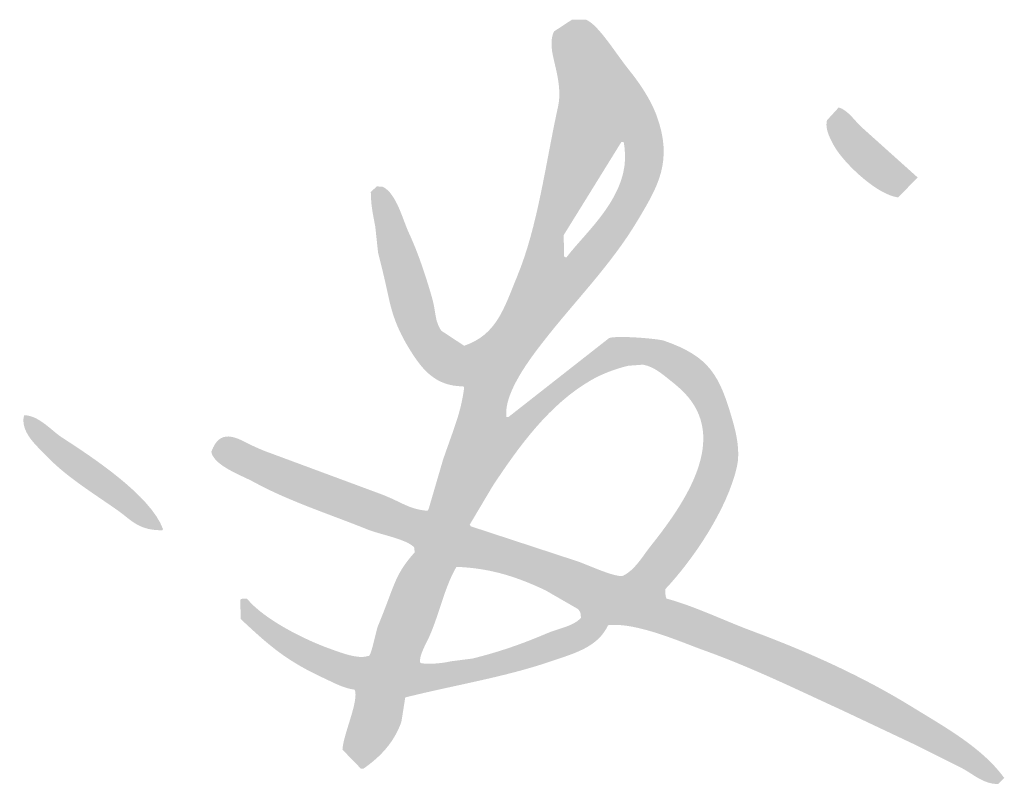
# Model space of a CAD drawing. Header units: millimetres. Extents: x 38389465 to 38395088, y 2473666 to 2480744.
# Tile 226 of 256: x 38391214.55 to 38391226, y 2479613.66 to 2479622.55. Entities that reach past the tile are written whole.
import ezdxf

# ---------------------------------------------------------------- set-up
doc = ezdxf.new("R2010")
doc.units = ezdxf.units.MM
doc.header["$LTSCALE"] = 2
doc.layers.get('0').update_dxf_attribs({"linetype": 'CONTINUOUS', "lineweight": 9})

# ---------------------------------------------------------------- blocks, each defined once
blk = doc.blocks.new('fgh34524')
h = blk.add_hatch(color=256)
h.dxf.hatch_style = 1
edge = h.paths.add_edge_path()
edge.add_spline(control_points=[(-649.57, -2222.31), (-649.57, -2222.31), (-649.57, -2222.31), (-649.57, -2222.31), (-652, -2203.69), (-629.93, -2175.51), (-621.16, -2164.19)], knot_values=[0.078125, 0.078125, 0.078125, 0.078125, 0.085938, 0.085938, 0.085938, 0.09375, 0.09375, 0.09375, 0.09375], degree=3, periodic=0)
edge.add_spline(control_points=[(-621.16, -2164.19), (-621.16, -2164.19), (-621.16, -2164.19), (-621.16, -2164.19), (-596.71, -2132.63), (-568.58, -2104.87), (-547.53, -2069.47)], knot_values=[0.0625, 0.0625, 0.0625, 0.0625, 0.070313, 0.070313, 0.070313, 0.078125, 0.078125, 0.078125, 0.078125], degree=3, periodic=0)
edge.add_spline(control_points=[(-547.53, -2069.47), (-547.53, -2069.47), (-547.53, -2069.47), (-547.53, -2069.47), (-532.57, -2044.29), (-520.02, -2024.12), (-533.32, -1988.52)], knot_values=[0.046875, 0.046875, 0.046875, 0.046875, 0.054688, 0.054688, 0.054688, 0.0625, 0.0625, 0.0625, 0.0625], degree=3, periodic=0)
edge.add_spline(control_points=[(-533.32, -1988.52), (-533.32, -1988.52), (-533.32, -1988.52), (-533.32, -1988.52), (-538.06, -1975.86), (-546.48, -1963.5), (-554.42, -1953.65)], knot_values=[0.03125, 0.03125, 0.03125, 0.03125, 0.039063, 0.039063, 0.039063, 0.046875, 0.046875, 0.046875, 0.046875], degree=3, periodic=0)
edge.add_spline(control_points=[(-554.42, -1953.65), (-554.42, -1953.65), (-554.42, -1953.65), (-554.42, -1953.65), (-554.42, -1953.65), (-560.36, -1946.28), (-580.84, -1917.09), (-588.01, -1914.47)], knot_values=[0.015625, 0.015625, 0.015625, 0.015625, 0.023438, 0.023438, 0.023438, 0.027344, 0.03125, 0.03125, 0.03125, 0.03125], degree=3, periodic=0)
edge.add_spline(control_points=[(-588.01, -1914.47), (-588.01, -1914.47), (-588.01, -1914.47), (-588.01, -1914.47), (-588.01, -1914.47), (-591.59, -1914.47), (-595.18, -1914.47), (-598.77, -1914.47)], knot_values=[0, 0, 0, 0, 0.007813, 0.007813, 0.007813, 0.011719, 0.015625, 0.015625, 0.015625, 0.015625], degree=3, periodic=0)
edge.add_spline(control_points=[(-598.77, -1914.47), (-603.36, -1917.48), (-607.96, -1920.5), (-612.55, -1923.51), (-612.55, -1923.51), (-619, -1932.8), (-606.15, -1966.18), (-609.53, -1981.63)], knot_values=[0.953125, 0.953125, 0.953125, 0.953125, 0.984375, 0.984375, 0.984375, 0.992188, 1, 1, 1, 1], degree=3, periodic=0)
edge.add_spline(control_points=[(-609.53, -1981.63), (-609.53, -1981.63), (-609.53, -1981.63), (-609.53, -1981.63), (-619.46, -2027), (-625.2, -2074.8), (-641.39, -2113.81)], knot_values=[0.9375, 0.9375, 0.9375, 0.9375, 0.945313, 0.945313, 0.945313, 0.953125, 0.953125, 0.953125, 0.953125], degree=3, periodic=0)
edge.add_spline(control_points=[(-641.39, -2113.81), (-641.39, -2113.81), (-641.39, -2113.81), (-641.39, -2113.81), (-651.37, -2137.85), (-656.83, -2158.5), (-682.3, -2167.2)], knot_values=[0.921875, 0.921875, 0.921875, 0.921875, 0.929688, 0.929688, 0.929688, 0.9375, 0.9375, 0.9375, 0.9375], degree=3, periodic=0)
edge.add_spline(control_points=[(-682.3, -2167.2), (-682.3, -2167.2), (-682.3, -2167.2), (-682.3, -2167.2), (-685.24, -2165.27), (-688.18, -2163.33), (-691.12, -2161.39)], knot_values=[0.914062, 0.914062, 0.914062, 0.914062, 0.917969, 0.917969, 0.917969, 0.921875, 0.921875, 0.921875, 0.921875], degree=3, periodic=0)
edge.add_spline(control_points=[(-691.12, -2161.39), (-694.07, -2159.45), (-697.01, -2157.52), (-699.95, -2155.58), (-699.95, -2155.58), (-704.53, -2149.57), (-705.05, -2137.48), (-707.27, -2129.75)], knot_values=[0.890625, 0.890625, 0.890625, 0.890625, 0.898437, 0.898438, 0.898438, 0.90625, 0.914062, 0.914062, 0.914062, 0.914062], degree=3, periodic=0)
edge.add_spline(control_points=[(-707.27, -2129.75), (-707.27, -2129.75), (-707.27, -2129.75), (-707.27, -2129.75), (-711.99, -2113.28), (-717.96, -2095.2), (-724.92, -2080.23)], knot_values=[0.875, 0.875, 0.875, 0.875, 0.882813, 0.882813, 0.882813, 0.890625, 0.890625, 0.890625, 0.890625], degree=3, periodic=0)
edge.add_spline(control_points=[(-724.92, -2080.23), (-724.92, -2080.23), (-724.92, -2080.23), (-724.92, -2080.23), (-730.16, -2068.96), (-734.53, -2049.68), (-745.16, -2044.06)], knot_values=[0.859375, 0.859375, 0.859375, 0.859375, 0.867188, 0.867188, 0.867188, 0.875, 0.875, 0.875, 0.875], degree=3, periodic=0)
edge.add_spline(control_points=[(-745.16, -2044.06), (-745.16, -2044.06), (-745.16, -2044.06), (-745.16, -2044.06), (-745.95, -2043.99), (-746.74, -2043.92), (-747.53, -2043.85)], knot_values=[0.851562, 0.851562, 0.851562, 0.851562, 0.855469, 0.855469, 0.855469, 0.859375, 0.859375, 0.859375, 0.859375], degree=3, periodic=0)
edge.add_spline(control_points=[(-747.53, -2043.85), (-748.31, -2043.78), (-749.1, -2043.71), (-749.89, -2043.63), (-749.89, -2043.63), (-750.68, -2044.35), (-751.47, -2045.07), (-752.26, -2045.79)], knot_values=[0.835938, 0.835938, 0.835938, 0.835938, 0.84375, 0.84375, 0.84375, 0.847656, 0.851562, 0.851562, 0.851562, 0.851562], degree=3, periodic=0)
edge.add_spline(control_points=[(-752.26, -2045.79), (-753.05, -2046.5), (-753.84, -2047.22), (-754.63, -2047.94), (-754.63, -2047.94), (-754.59, -2056.91), (-752.74, -2066.87), (-751.19, -2074.63)], knot_values=[0.8125, 0.8125, 0.8125, 0.8125, 0.820312, 0.820313, 0.820313, 0.828125, 0.835937, 0.835937, 0.835937, 0.835937], degree=3, periodic=0)
edge.add_spline(control_points=[(-751.19, -2074.63), (-751.19, -2074.63), (-751.19, -2074.63), (-751.19, -2074.63), (-750.83, -2078.01), (-750.47, -2081.38), (-750.11, -2084.75)], knot_values=[0.804687, 0.804687, 0.804687, 0.804687, 0.808594, 0.808594, 0.808594, 0.8125, 0.8125, 0.8125, 0.8125], degree=3, periodic=0)
edge.add_spline(control_points=[(-750.11, -2084.75), (-749.75, -2088.13), (-749.39, -2091.5), (-749.03, -2094.87), (-749.03, -2094.87), (-741.53, -2123.84), (-736.72, -2151.15), (-722.77, -2172.8)], knot_values=[0.78125, 0.78125, 0.78125, 0.78125, 0.789062, 0.789063, 0.789063, 0.796875, 0.804687, 0.804687, 0.804687, 0.804687], degree=3, periodic=0)
edge.add_spline(control_points=[(-722.77, -2172.8), (-722.77, -2172.8), (-722.77, -2172.8), (-722.77, -2172.8), (-714.44, -2185.72), (-704.15, -2198.64), (-683.16, -2198.63)], knot_values=[0.765625, 0.765625, 0.765625, 0.765625, 0.773438, 0.773438, 0.773438, 0.78125, 0.78125, 0.78125, 0.78125], degree=3, periodic=0)
edge.add_spline(control_points=[(-682.73, -2199.06), (-682.58, -2199.21), (-682.44, -2199.35), (-682.3, -2199.49), (-682.3, -2199.49), (-684.07, -2216.12), (-693.32, -2240), (-698.66, -2255.47)], knot_values=[0.734375, 0.734375, 0.734375, 0.734375, 0.742187, 0.742188, 0.742188, 0.75, 0.757812, 0.757812, 0.757812, 0.757812], degree=3, periodic=0)
edge.add_spline(control_points=[(-698.66, -2255.47), (-698.66, -2255.47), (-698.66, -2255.47), (-698.66, -2255.47), (-700.52, -2261.85), (-702.39, -2268.24), (-704.25, -2274.63)], knot_values=[0.726562, 0.726562, 0.726562, 0.726562, 0.730469, 0.730469, 0.730469, 0.734375, 0.734375, 0.734375, 0.734375], degree=3, periodic=0)
edge.add_spline(control_points=[(-704.25, -2274.63), (-706.12, -2281.01), (-707.99, -2287.4), (-709.85, -2293.79), (-709.85, -2293.79), (-710, -2294), (-710.14, -2294.22), (-710.28, -2294.43)], knot_values=[0.710938, 0.710938, 0.710938, 0.710938, 0.71875, 0.71875, 0.71875, 0.722656, 0.726562, 0.726562, 0.726562, 0.726562], degree=3, periodic=0)
edge.add_spline(control_points=[(-710.28, -2294.43), (-710.43, -2294.65), (-710.57, -2294.86), (-710.71, -2295.08), (-710.71, -2295.08), (-722.71, -2294.38), (-735.33, -2286.65), (-745.59, -2282.59)], knot_values=[0.6875, 0.6875, 0.6875, 0.6875, 0.695312, 0.695313, 0.695313, 0.703125, 0.710937, 0.710937, 0.710937, 0.710937], degree=3, periodic=0)
edge.add_spline(control_points=[(-745.59, -2282.59), (-745.59, -2282.59), (-745.59, -2282.59), (-745.59, -2282.59), (-760.3, -2277.14), (-775.01, -2271.68), (-789.72, -2266.23)], knot_values=[0.679687, 0.679687, 0.679687, 0.679687, 0.683594, 0.683594, 0.683594, 0.6875, 0.6875, 0.6875, 0.6875], degree=3, periodic=0)
edge.add_spline(control_points=[(-789.72, -2266.23), (-804.43, -2260.78), (-819.14, -2255.32), (-833.85, -2249.87), (-833.85, -2249.87), (-846.47, -2245.62), (-871.73, -2230.92), (-878.2, -2249.44)], knot_values=[0.65625, 0.65625, 0.65625, 0.65625, 0.664062, 0.664063, 0.664063, 0.671875, 0.679687, 0.679687, 0.679687, 0.679687], degree=3, periodic=0)
edge.add_spline(control_points=[(-878.2, -2249.44), (-878.2, -2249.44), (-878.2, -2249.44), (-878.2, -2249.44), (-876.27, -2260.17), (-854.57, -2267.69), (-845.48, -2272.69)], knot_values=[0.640625, 0.640625, 0.640625, 0.640625, 0.648438, 0.648438, 0.648438, 0.65625, 0.65625, 0.65625, 0.65625], degree=3, periodic=0)
edge.add_spline(control_points=[(-845.48, -2272.69), (-845.48, -2272.69), (-845.48, -2272.69), (-845.48, -2272.69), (-818.4, -2287.58), (-786.4, -2297.77), (-756.78, -2309.72)], knot_values=[0.625, 0.625, 0.625, 0.625, 0.632813, 0.632813, 0.632813, 0.640625, 0.640625, 0.640625, 0.640625], degree=3, periodic=0)
edge.add_spline(control_points=[(-756.78, -2309.72), (-756.78, -2309.72), (-756.78, -2309.72), (-756.78, -2309.72), (-747.8, -2313.34), (-726.45, -2317.2), (-721.05, -2323.49)], knot_values=[0.609375, 0.609375, 0.609375, 0.609375, 0.617188, 0.617188, 0.617188, 0.625, 0.625, 0.625, 0.625], degree=3, periodic=0)
edge.add_spline(control_points=[(-721.05, -2323.49), (-721.05, -2323.49), (-721.05, -2323.49), (-721.05, -2323.49), (-720.97, -2324.14), (-720.9, -2324.79), (-720.83, -2325.43)], knot_values=[0.601562, 0.601562, 0.601562, 0.601562, 0.605469, 0.605469, 0.605469, 0.609375, 0.609375, 0.609375, 0.609375], degree=3, periodic=0)
edge.add_spline(control_points=[(-720.83, -2325.43), (-720.76, -2326.08), (-720.69, -2326.72), (-720.62, -2327.37), (-720.62, -2327.37), (-734.41, -2341.43), (-740.9, -2364.68), (-749.03, -2384.2)], knot_values=[0.578125, 0.578125, 0.578125, 0.578125, 0.585937, 0.585938, 0.585938, 0.59375, 0.601562, 0.601562, 0.601562, 0.601562], degree=3, periodic=0)
edge.add_spline(control_points=[(-749.03, -2384.2), (-749.03, -2384.2), (-749.03, -2384.2), (-749.03, -2384.2), (-750.65, -2388.08), (-753.81, -2405.5), (-755.92, -2407.45)], knot_values=[0.5625, 0.5625, 0.5625, 0.5625, 0.570313, 0.570313, 0.570313, 0.578125, 0.578125, 0.578125, 0.578125], degree=3, periodic=0)
edge.add_spline(control_points=[(-755.92, -2407.45), (-755.92, -2407.45), (-755.92, -2407.45), (-755.92, -2407.45), (-764.11, -2410.65), (-778.4, -2404.78), (-784.34, -2402.72)], knot_values=[0.546875, 0.546875, 0.546875, 0.546875, 0.554688, 0.554688, 0.554688, 0.5625, 0.5625, 0.5625, 0.5625], degree=3, periodic=0)
edge.add_spline(control_points=[(-784.34, -2402.72), (-784.34, -2402.72), (-784.34, -2402.72), (-784.34, -2402.72), (-806.29, -2395.07), (-837.7, -2379.03), (-850.64, -2363.1)], knot_values=[0.53125, 0.53125, 0.53125, 0.53125, 0.539063, 0.539063, 0.539063, 0.546875, 0.546875, 0.546875, 0.546875], degree=3, periodic=0)
edge.add_spline(control_points=[(-850.64, -2363.1), (-850.64, -2363.1), (-850.64, -2363.1), (-850.64, -2363.1), (-850.71, -2363.1), (-850.79, -2363.1), (-850.86, -2363.1)], knot_values=[0.523437, 0.523437, 0.523437, 0.523437, 0.527344, 0.527344, 0.527344, 0.53125, 0.53125, 0.53125, 0.53125], degree=3, periodic=0)
edge.add_spline(control_points=[(-850.86, -2363.1), (-850.93, -2363.1), (-851, -2363.1), (-851.07, -2363.1), (-851.07, -2363.1), (-853.35, -2363.07), (-854.6, -2363.24), (-855.81, -2363.97)], knot_values=[0.5, 0.5, 0.5, 0.5, 0.507813, 0.507813, 0.507813, 0.515625, 0.523438, 0.523438, 0.523438, 0.523438], degree=3, periodic=0)
edge.add_spline(control_points=[(-855.81, -2363.97), (-855.81, -2363.97), (-855.81, -2363.97), (-855.81, -2363.97), (-855.81, -2363.97), (-855.67, -2368.99), (-855.52, -2374.01), (-855.38, -2379.04)], knot_values=[0.484375, 0.484375, 0.484375, 0.484375, 0.492188, 0.492188, 0.492188, 0.496094, 0.5, 0.5, 0.5, 0.5], degree=3, periodic=0)
edge.add_spline(control_points=[(-855.38, -2379.04), (-855.38, -2379.04), (-855.38, -2379.04), (-855.38, -2379.04), (-833.19, -2399.69), (-820.43, -2411.25), (-790.37, -2425.1)], knot_values=[0.46875, 0.46875, 0.46875, 0.46875, 0.476563, 0.476563, 0.476563, 0.484375, 0.484375, 0.484375, 0.484375], degree=3, periodic=0)
edge.add_spline(control_points=[(-790.37, -2425.1), (-790.37, -2425.1), (-790.37, -2425.1), (-790.37, -2425.1), (-783.75, -2428.16), (-775.35, -2432.82), (-767.12, -2433.72)], knot_values=[0.453125, 0.453125, 0.453125, 0.453125, 0.460938, 0.460938, 0.460938, 0.46875, 0.46875, 0.46875, 0.46875], degree=3, periodic=0)
edge.add_spline(control_points=[(-767.12, -2433.72), (-767.12, -2433.72), (-767.12, -2433.72), (-767.12, -2433.72), (-763.53, -2442.15), (-776.1, -2468.46), (-776.59, -2480.22)], knot_values=[0.4375, 0.4375, 0.4375, 0.4375, 0.445313, 0.445313, 0.445313, 0.453125, 0.453125, 0.453125, 0.453125], degree=3, periodic=0)
edge.add_spline(control_points=[(-776.59, -2480.22), (-776.59, -2480.22), (-776.59, -2480.22), (-776.59, -2480.22), (-771.85, -2485.09), (-767.12, -2489.98), (-762.38, -2494.85)], knot_values=[0.421875, 0.421875, 0.421875, 0.421875, 0.429688, 0.429688, 0.429688, 0.4375, 0.4375, 0.4375, 0.4375], degree=3, periodic=0)
edge.add_spline(control_points=[(-762.38, -2494.85), (-762.38, -2494.85), (-762.38, -2494.85), (-762.38, -2494.85), (-761.66, -2494.85), (-760.94, -2494.85), (-760.23, -2494.85)], knot_values=[0.40625, 0.40625, 0.40625, 0.40625, 0.414063, 0.414063, 0.414063, 0.421875, 0.421875, 0.421875, 0.421875], degree=3, periodic=0)
edge.add_spline(control_points=[(-760.23, -2494.85), (-760.23, -2494.85), (-760.23, -2494.85), (-760.23, -2494.85), (-747.42, -2485.93), (-736.6, -2474.74), (-730.95, -2458.69)], knot_values=[0.390625, 0.390625, 0.390625, 0.390625, 0.398438, 0.398438, 0.398438, 0.40625, 0.40625, 0.40625, 0.40625], degree=3, periodic=0)
edge.add_spline(control_points=[(-730.95, -2458.69), (-730.95, -2458.69), (-730.95, -2458.69), (-730.95, -2458.69), (-729.94, -2452.37), (-728.94, -2446.06), (-727.94, -2439.74)], knot_values=[0.375, 0.375, 0.375, 0.375, 0.382813, 0.382813, 0.382813, 0.390625, 0.390625, 0.390625, 0.390625], degree=3, periodic=0)
edge.add_spline(control_points=[(-727.94, -2439.74), (-727.94, -2439.74), (-727.94, -2439.74), (-727.94, -2439.74), (-689.67, -2430.19), (-650.99, -2423.98), (-616.42, -2412.19)], knot_values=[0.359375, 0.359375, 0.359375, 0.359375, 0.367188, 0.367188, 0.367188, 0.375, 0.375, 0.375, 0.375], degree=3, periodic=0)
edge.add_spline(control_points=[(-616.42, -2412.19), (-616.42, -2412.19), (-616.42, -2412.19), (-616.42, -2412.19), (-597.47, -2405.72), (-578.89, -2401.17), (-570.78, -2383.77)], knot_values=[0.34375, 0.34375, 0.34375, 0.34375, 0.351563, 0.351563, 0.351563, 0.359375, 0.359375, 0.359375, 0.359375], degree=3, periodic=0)
edge.add_spline(control_points=[(-570.78, -2383.77), (-570.78, -2383.77), (-570.78, -2383.77), (-570.78, -2383.77), (-549.16, -2381.17), (-513.84, -2397.03), (-496.73, -2403.15)], knot_values=[0.328125, 0.328125, 0.328125, 0.328125, 0.335938, 0.335938, 0.335938, 0.34375, 0.34375, 0.34375, 0.34375], degree=3, periodic=0)
edge.add_spline(control_points=[(-496.73, -2403.15), (-496.73, -2403.15), (-496.73, -2403.15), (-496.73, -2403.15), (-458.96, -2416.65), (-424.37, -2433.72), (-389.52, -2449.65)], knot_values=[0.3125, 0.3125, 0.3125, 0.3125, 0.320313, 0.320313, 0.320313, 0.328125, 0.328125, 0.328125, 0.328125], degree=3, periodic=0)
edge.add_spline(control_points=[(-389.52, -2449.65), (-389.52, -2449.65), (-389.52, -2449.65), (-389.52, -2449.65), (-371.3, -2458.26), (-353.06, -2466.87), (-334.84, -2475.48)], knot_values=[0.296875, 0.296875, 0.296875, 0.296875, 0.304688, 0.304688, 0.304688, 0.3125, 0.3125, 0.3125, 0.3125], degree=3, periodic=0)
edge.add_spline(control_points=[(-334.84, -2475.48), (-334.84, -2475.48), (-334.84, -2475.48), (-334.84, -2475.48), (-321.92, -2481.94), (-309.01, -2488.4), (-296.09, -2494.85)], knot_values=[0.28125, 0.28125, 0.28125, 0.28125, 0.289063, 0.289063, 0.289063, 0.296875, 0.296875, 0.296875, 0.296875], degree=3, periodic=0)
edge.add_spline(control_points=[(-296.09, -2494.85), (-296.09, -2494.85), (-296.09, -2494.85), (-296.09, -2494.85), (-288.18, -2499.01), (-279.83, -2507.05), (-268.53, -2506.91)], knot_values=[0.265625, 0.265625, 0.265625, 0.265625, 0.273438, 0.273438, 0.273438, 0.28125, 0.28125, 0.28125, 0.28125], degree=3, periodic=0)
edge.add_spline(control_points=[(-268.53, -2506.91), (-268.53, -2506.91), (-268.53, -2506.91), (-268.53, -2506.91), (-266.96, -2505.33), (-265.38, -2503.75), (-263.8, -2502.17)], knot_values=[0.25, 0.25, 0.25, 0.25, 0.257813, 0.257813, 0.257813, 0.265625, 0.265625, 0.265625, 0.265625], degree=3, periodic=0)
edge.add_spline(control_points=[(-263.8, -2502.17), (-263.8, -2502.17), (-263.8, -2502.17), (-263.8, -2502.17), (-281.03, -2478.48), (-309.9, -2462.73), (-335.27, -2447.06)], knot_values=[0.234375, 0.234375, 0.234375, 0.234375, 0.242188, 0.242188, 0.242188, 0.25, 0.25, 0.25, 0.25], degree=3, periodic=0)
edge.add_spline(control_points=[(-335.27, -2447.06), (-335.27, -2447.06), (-335.27, -2447.06), (-335.27, -2447.06), (-372.95, -2423.8), (-415.47, -2404.49), (-459.7, -2388.08)], knot_values=[0.21875, 0.21875, 0.21875, 0.21875, 0.226563, 0.226563, 0.226563, 0.234375, 0.234375, 0.234375, 0.234375], degree=3, periodic=0)
edge.add_spline(control_points=[(-459.7, -2388.08), (-459.7, -2388.08), (-459.7, -2388.08), (-459.7, -2388.08), (-480.98, -2380.18), (-502.97, -2369.28), (-525.57, -2363.1)], knot_values=[0.203125, 0.203125, 0.203125, 0.203125, 0.210938, 0.210938, 0.210938, 0.21875, 0.21875, 0.21875, 0.21875], degree=3, periodic=0)
edge.add_spline(control_points=[(-525.57, -2363.1), (-525.57, -2363.1), (-525.57, -2363.1), (-525.57, -2363.1), (-526.4, -2361.4), (-526.55, -2358.65), (-526.44, -2355.79)], knot_values=[0.1875, 0.1875, 0.1875, 0.1875, 0.195313, 0.195313, 0.195313, 0.203125, 0.203125, 0.203125, 0.203125], degree=3, periodic=0)
edge.add_spline(control_points=[(-526.44, -2355.79), (-526.44, -2355.79), (-526.44, -2355.79), (-526.44, -2355.79), (-505.85, -2334.02), (-478.47, -2294.51), (-470.89, -2260.63)], knot_values=[0.171875, 0.171875, 0.171875, 0.171875, 0.179688, 0.179688, 0.179688, 0.1875, 0.1875, 0.1875, 0.1875], degree=3, periodic=0)
edge.add_spline(control_points=[(-470.89, -2260.63), (-470.89, -2260.63), (-470.89, -2260.63), (-470.89, -2260.63), (-468.27, -2248.88), (-471.57, -2234.93), (-473.91, -2226.62)], knot_values=[0.15625, 0.15625, 0.15625, 0.15625, 0.164063, 0.164063, 0.164063, 0.171875, 0.171875, 0.171875, 0.171875], degree=3, periodic=0)
edge.add_spline(control_points=[(-473.91, -2226.62), (-473.91, -2226.62), (-473.91, -2226.62), (-473.91, -2226.62), (-484.24, -2189.89), (-492.06, -2175.67), (-527.3, -2163.33)], knot_values=[0.140625, 0.140625, 0.140625, 0.140625, 0.148438, 0.148438, 0.148438, 0.15625, 0.15625, 0.15625, 0.15625], degree=3, periodic=0)
edge.add_spline(control_points=[(-527.3, -2163.33), (-527.3, -2163.33), (-527.3, -2163.33), (-527.3, -2163.33), (-531.89, -2161.72), (-563.05, -2159.07), (-569.92, -2161.18)], knot_values=[0.125, 0.125, 0.125, 0.125, 0.132813, 0.132813, 0.132813, 0.140625, 0.140625, 0.140625, 0.140625], degree=3, periodic=0)
edge.add_spline(control_points=[(-569.92, -2161.18), (-569.92, -2161.18), (-569.92, -2161.18), (-569.92, -2161.18), (-595.9, -2181.55), (-621.88, -2201.94), (-647.85, -2222.31)], knot_values=[0.109375, 0.109375, 0.109375, 0.109375, 0.117188, 0.117188, 0.117188, 0.125, 0.125, 0.125, 0.125], degree=3, periodic=0)
edge.add_spline(control_points=[(-647.85, -2222.31), (-647.85, -2222.31), (-647.85, -2222.31), (-647.85, -2222.31), (-648.43, -2222.31), (-649, -2222.31), (-649.57, -2222.31)], knot_values=[0.09375, 0.09375, 0.09375, 0.09375, 0.101563, 0.101563, 0.101563, 0.109375, 0.109375, 0.109375, 0.109375], degree=3, periodic=0)
edge = h.paths.add_edge_path(flags=16)
edge.add_spline(control_points=[(-660.34, -2276.13), (-660.34, -2276.13), (-660.34, -2276.13), (-660.34, -2276.13), (-640.04, -2245.26), (-615.86, -2211.92), (-583.27, -2193.47)], knot_values=[0.181818, 0.181818, 0.181818, 0.181818, 0.227273, 0.227273, 0.227273, 0.272727, 0.272727, 0.272727, 0.272727], degree=3, periodic=0)
edge.add_spline(control_points=[(-583.27, -2193.47), (-583.27, -2193.47), (-583.27, -2193.47), (-583.27, -2193.47), (-575.17, -2188.88), (-565.13, -2185.1), (-555.28, -2182.7)], knot_values=[0.090909, 0.090909, 0.090909, 0.090909, 0.136364, 0.136364, 0.136364, 0.181818, 0.181818, 0.181818, 0.181818], degree=3, periodic=0)
edge.add_spline(control_points=[(-555.28, -2182.7), (-555.28, -2182.7), (-555.28, -2182.7), (-555.28, -2182.7), (-551.41, -2182.42), (-547.53, -2182.13), (-543.66, -2181.84)], knot_values=[0, 0, 0, 0, 0.045455, 0.045455, 0.045455, 0.090909, 0.090909, 0.090909, 0.090909], degree=3, periodic=0)
edge.add_spline(control_points=[(-543.66, -2181.84), (-534.75, -2183.48), (-527.78, -2190.02), (-521.7, -2194.76), (-521.7, -2194.76), (-472.76, -2232.92), (-510.87, -2288.57), (-537.63, -2322.2)], knot_values=[0.727274, 0.727274, 0.727274, 0.727274, 0.909092, 0.909092, 0.909092, 0.919092, 1, 1, 1, 1], degree=3, periodic=0)
edge.add_spline(control_points=[(-537.63, -2322.2), (-537.63, -2322.2), (-537.63, -2322.2), (-537.63, -2322.2), (-537.63, -2322.2), (-543.31, -2329.34), (-550.83, -2341.41), (-559.16, -2345.45)], knot_values=[0.636365, 0.636365, 0.636365, 0.636365, 0.68182, 0.68182, 0.68182, 0.69182, 0.727274, 0.727274, 0.727274, 0.727274], degree=3, periodic=0)
edge.add_spline(control_points=[(-559.16, -2345.45), (-559.16, -2345.45), (-559.16, -2345.45), (-559.16, -2345.45), (-559.16, -2345.45), (-564.6, -2346.93), (-587.18, -2336.95), (-593.17, -2334.69)], knot_values=[0.545455, 0.545455, 0.545455, 0.545455, 0.59091, 0.59091, 0.59091, 0.60091, 0.636365, 0.636365, 0.636365, 0.636365], degree=3, periodic=0)
edge.add_spline(control_points=[(-593.17, -2334.69), (-593.17, -2334.69), (-593.17, -2334.69), (-593.17, -2334.69), (-593.17, -2334.69), (-621.16, -2325.5), (-649.15, -2316.32), (-677.13, -2307.13)], knot_values=[0.454545, 0.454545, 0.454545, 0.454545, 0.500001, 0.500001, 0.500001, 0.510001, 0.545455, 0.545455, 0.545455, 0.545455], degree=3, periodic=0)
edge.add_spline(control_points=[(-677.13, -2307.13), (-677.13, -2307.13), (-677.13, -2307.13), (-677.13, -2307.13), (-677.42, -2306.7), (-677.7, -2306.27), (-677.99, -2305.84)], knot_values=[0.363636, 0.363636, 0.363636, 0.363636, 0.409091, 0.409091, 0.409091, 0.454545, 0.454545, 0.454545, 0.454545], degree=3, periodic=0)
edge.add_spline(control_points=[(-677.99, -2305.84), (-677.99, -2305.84), (-677.99, -2305.84), (-677.99, -2305.84), (-672.11, -2295.94), (-666.22, -2286.04), (-660.34, -2276.13)], knot_values=[0.272727, 0.272727, 0.272727, 0.272727, 0.318182, 0.318182, 0.318182, 0.363636, 0.363636, 0.363636, 0.363636], degree=3, periodic=0)
edge = h.paths.add_edge_path(flags=16)
edge.add_spline(control_points=[(-604.8, -2098.31), (-604.8, -2098.31), (-604.8, -2098.31), (-604.8, -2098.31), (-604.94, -2092.72), (-605.08, -2087.12), (-605.23, -2081.52)], knot_values=[0.166667, 0.166667, 0.166667, 0.166667, 0.25, 0.25, 0.25, 0.333333, 0.333333, 0.333333, 0.333333], degree=3, periodic=0)
edge.add_spline(control_points=[(-605.23, -2081.52), (-605.23, -2081.52), (-605.23, -2081.52), (-605.23, -2081.52), (-590.3, -2057.41), (-575.37, -2033.3), (-560.45, -2009.19)], knot_values=[0, 0, 0, 0, 0.083333, 0.083333, 0.083333, 0.166667, 0.166667, 0.166667, 0.166667], degree=3, periodic=0)
edge.add_spline(control_points=[(-560.45, -2009.19), (-559.88, -2009.19), (-559.3, -2009.19), (-558.73, -2009.19), (-558.73, -2009.19), (-551.24, -2048.93), (-587.89, -2078.53), (-603.07, -2098.74)], knot_values=[0.500002, 0.500002, 0.500002, 0.500002, 0.833335, 0.833335, 0.833335, 0.843335, 1, 1, 1, 1], degree=3, periodic=0)
edge.add_spline(control_points=[(-603.07, -2098.74), (-603.07, -2098.74), (-603.07, -2098.75), (-603.07, -2098.75), (-603.07, -2098.75), (-603.65, -2098.6), (-604.22, -2098.46), (-604.8, -2098.31)], knot_values=[0.333333, 0.333333, 0.333333, 0.333333, 0.416668, 0.416668, 0.416668, 0.426668, 0.500002, 0.500002, 0.500002, 0.500002], degree=3, periodic=0)
edge = h.paths.add_edge_path(flags=16)
edge.add_spline(control_points=[(-688.32, -2338.56), (-660.48, -2339.47), (-639.2, -2347.37), (-619.44, -2356.65), (-619.44, -2356.65), (-615.2, -2359.09), (-610.97, -2361.53), (-606.73, -2363.97)], knot_values=[0.75, 0.75, 0.75, 0.75, 0.95, 0.95, 0.95, 0.96, 1, 1, 1, 1], degree=3, periodic=0)
edge.add_spline(control_points=[(-606.73, -2363.97), (-602.5, -2366.41), (-598.27, -2368.85), (-594.03, -2371.29), (-594.03, -2371.29), (-592.48, -2373.35), (-591.75, -2374.09), (-591.88, -2378.17)], knot_values=[0.600001, 0.600001, 0.600001, 0.600001, 0.650001, 0.650001, 0.650001, 0.660001, 0.75, 0.75, 0.75, 0.75], degree=3, periodic=0)
edge.add_spline(control_points=[(-591.88, -2378.17), (-591.88, -2378.17), (-591.88, -2378.17), (-591.88, -2378.17), (-591.88, -2378.17), (-598.12, -2384.57), (-609.76, -2386.49), (-618.57, -2390.23)], knot_values=[0.500001, 0.500001, 0.500001, 0.500001, 0.550001, 0.550001, 0.550001, 0.560001, 0.600001, 0.600001, 0.600001, 0.600001], degree=3, periodic=0)
edge.add_spline(control_points=[(-618.57, -2390.23), (-618.57, -2390.23), (-618.57, -2390.23), (-618.57, -2390.23), (-618.57, -2390.23), (-636.19, -2397.71), (-655.74, -2404.57), (-675.84, -2409.6)], knot_values=[0.4, 0.4, 0.4, 0.4, 0.450001, 0.450001, 0.450001, 0.460001, 0.500001, 0.500001, 0.500001, 0.500001], degree=3, periodic=0)
edge.add_spline(control_points=[(-675.84, -2409.6), (-675.84, -2409.6), (-675.84, -2409.6), (-675.84, -2409.6), (-681.43, -2410.32), (-687.03, -2411.04), (-692.63, -2411.76)], knot_values=[0.3, 0.3, 0.3, 0.3, 0.35, 0.35, 0.35, 0.4, 0.4, 0.4, 0.4], degree=3, periodic=0)
edge.add_spline(control_points=[(-692.63, -2411.76), (-692.63, -2411.76), (-692.63, -2411.76), (-692.63, -2411.76), (-698.55, -2413.13), (-709.45, -2414.42), (-716.31, -2413.05)], knot_values=[0.2, 0.2, 0.2, 0.2, 0.25, 0.25, 0.25, 0.3, 0.3, 0.3, 0.3], degree=3, periodic=0)
edge.add_spline(control_points=[(-716.31, -2413.05), (-716.31, -2413.05), (-716.31, -2413.05), (-716.31, -2413.05), (-717.88, -2408.34), (-711.59, -2397.65), (-709.42, -2392.81)], knot_values=[0.1, 0.1, 0.1, 0.1, 0.15, 0.15, 0.15, 0.2, 0.2, 0.2, 0.2], degree=3, periodic=0)
edge.add_spline(control_points=[(-709.42, -2392.81), (-709.42, -2392.81), (-709.42, -2392.81), (-709.42, -2392.81), (-701.47, -2375.07), (-697.79, -2354.94), (-688.32, -2338.56)], knot_values=[0, 0, 0, 0, 0.05, 0.05, 0.05, 0.1, 0.1, 0.1, 0.1], degree=3, periodic=0)
h = blk.add_hatch(color=256)
h.dxf.hatch_style = 1
edge = h.paths.add_edge_path()
edge.add_spline(control_points=[(-373.16, -1998.86), (-373.16, -1998.86), (-373.16, -1998.86), (-373.16, -1998.86), (-378.75, -1994.34), (-384.68, -1984.45), (-392.1, -1982.5)], knot_values=[0, 0, 0, 0, 0.071429, 0.071429, 0.071429, 0.142857, 0.142857, 0.142857, 0.142857], degree=3, periodic=0)
edge.add_spline(control_points=[(-392.1, -1982.5), (-395.12, -1985.8), (-398.13, -1989.1), (-401.14, -1992.4), (-401.14, -1992.4), (-403.02, -1998.9), (-398.31, -2007.56), (-395.98, -2011.77)], knot_values=[0.57143, 0.57143, 0.57143, 0.57143, 0.857144, 0.857144, 0.857144, 0.867144, 1, 1, 1, 1], degree=3, periodic=0)
edge.add_spline(control_points=[(-395.98, -2011.77), (-395.98, -2011.77), (-395.98, -2011.77), (-395.98, -2011.77), (-395.98, -2011.77), (-388.87, -2024.61), (-362.12, -2050.06), (-346.03, -2052.25)], knot_values=[0.428571, 0.428571, 0.428571, 0.428571, 0.500001, 0.500001, 0.500001, 0.510001, 0.57143, 0.57143, 0.57143, 0.57143], degree=3, periodic=0)
edge.add_spline(control_points=[(-346.03, -2052.25), (-346.03, -2052.25), (-346.03, -2052.25), (-346.03, -2052.25), (-341.01, -2047.08), (-335.99, -2041.91), (-330.96, -2036.75)], knot_values=[0.285714, 0.285714, 0.285714, 0.285714, 0.357143, 0.357143, 0.357143, 0.428571, 0.428571, 0.428571, 0.428571], degree=3, periodic=0)
edge.add_spline(control_points=[(-330.96, -2036.75), (-330.96, -2036.75), (-330.96, -2036.75), (-330.96, -2036.75), (-345.03, -2024.12), (-359.1, -2011.48), (-373.16, -1998.86)], knot_values=[0.142857, 0.142857, 0.142857, 0.142857, 0.214286, 0.214286, 0.214286, 0.285714, 0.285714, 0.285714, 0.285714], degree=3, periodic=0)
h = blk.add_hatch(color=256)
h.dxf.hatch_style = 1
edge = h.paths.add_edge_path()
edge.add_spline(control_points=[(-915.63, -2309.29), (-915.63, -2309.29), (-915.63, -2309.29), (-915.63, -2309.29), (-925.16, -2283.13), (-970.88, -2253.21), (-993.99, -2238.24)], knot_values=[0.142857, 0.142857, 0.142857, 0.142857, 0.214286, 0.214286, 0.214286, 0.285714, 0.285714, 0.285714, 0.285714], degree=3, periodic=0)
edge.add_spline(control_points=[(-993.99, -2238.24), (-993.99, -2238.24), (-993.99, -2238.24), (-993.99, -2238.24), (-1001.81, -2233.18), (-1011.89, -2221.06), (-1023.27, -2221.02)], knot_values=[0, 0, 0, 0, 0.071429, 0.071429, 0.071429, 0.142857, 0.142857, 0.142857, 0.142857], degree=3, periodic=0)
edge.add_spline(control_points=[(-1023.27, -2221.02), (-1026.69, -2233.75), (-1013.11, -2245.07), (-1007.34, -2251.16), (-1007.34, -2251.16), (-990.95, -2268.49), (-970.81, -2280.69), (-950.94, -2294.65)], knot_values=[0.57143, 0.57143, 0.57143, 0.57143, 0.857144, 0.857144, 0.857144, 0.867144, 1, 1, 1, 1], degree=3, periodic=0)
edge.add_spline(control_points=[(-950.94, -2294.65), (-950.94, -2294.65), (-950.94, -2294.65), (-950.94, -2294.65), (-950.94, -2294.65), (-940.9, -2301.7), (-933.34, -2310.48), (-916.06, -2310.15)], knot_values=[0.428571, 0.428571, 0.428571, 0.428571, 0.500001, 0.500001, 0.500001, 0.510001, 0.57143, 0.57143, 0.57143, 0.57143], degree=3, periodic=0)
edge.add_spline(control_points=[(-916.06, -2310.15), (-916.06, -2310.15), (-916.06, -2310.15), (-916.06, -2310.15), (-915.92, -2309.86), (-915.78, -2309.57), (-915.63, -2309.29)], knot_values=[0.285714, 0.285714, 0.285714, 0.285714, 0.357143, 0.357143, 0.357143, 0.428571, 0.428571, 0.428571, 0.428571], degree=3, periodic=0)
blk = doc.blocks.new('A$C69596FC1')
at = {"xscale": 0.9999999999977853, "yscale": 0.9999999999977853, "zscale": 0.9999999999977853}
blk.add_blockref('fgh34524', (117598.93, 21163.63), dxfattribs=at)

msp = doc.modelspace()

# ---------------------------------------------------------------- block references
at = {"linetype": 'ByBlock', "xscale": 0.01500000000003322, "yscale": 0.01500000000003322, "zscale": 0.01500000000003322}
msp.add_blockref('A$C69596FC1', (38389465.971, 2479333.814), dxfattribs=at)

doc.saveas('drawing.dxf')
